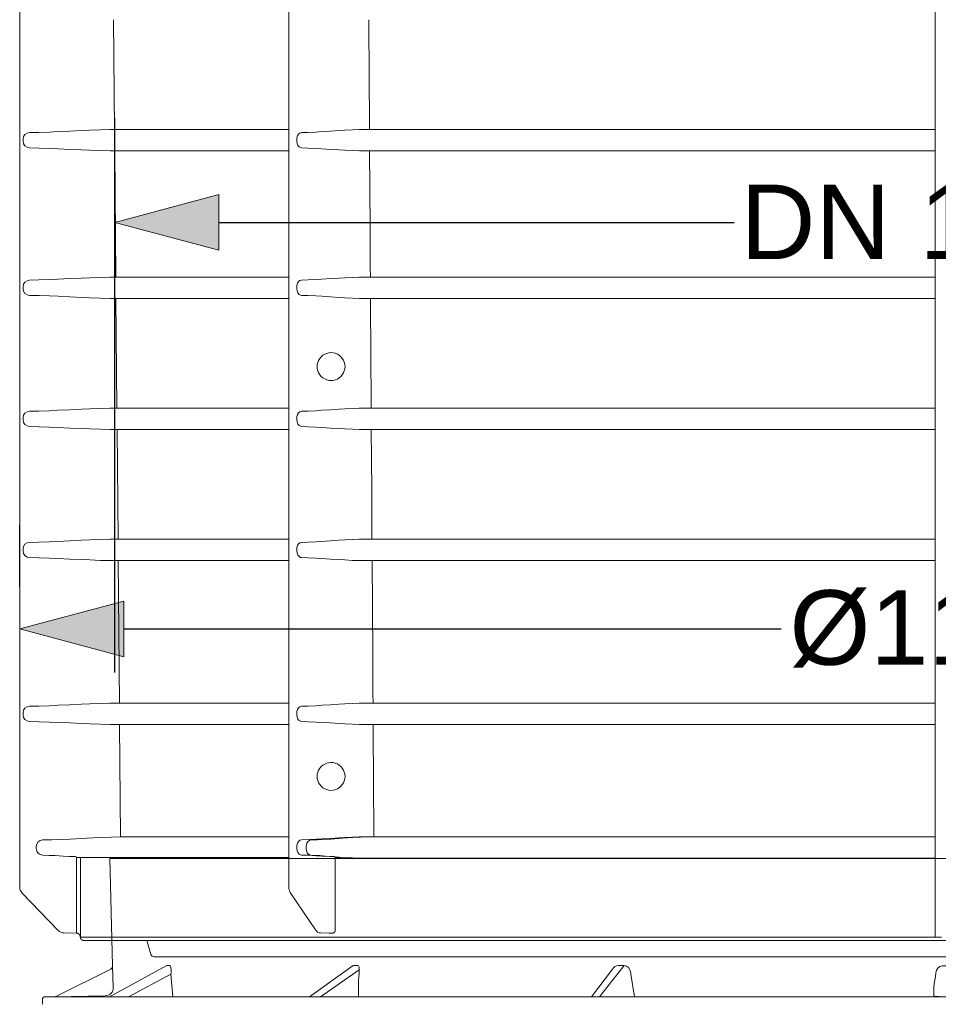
# Model space of a CAD drawing. Header units: millimetres. Extents: x 451 to 766, y 63 to 285.
# Tile 13 of 37: x 506 to 534, y 167 to 197. Entities that reach past the tile are written whole.
import ezdxf

# ---------------------------------------------------------------- set-up
doc = ezdxf.new("R2010")
doc.units = ezdxf.units.MM
doc.header["$LTSCALE"] = 5.08
doc.header["$PDMODE"] = 1
doc.header["$PDSIZE"] = -2
doc.linetypes.add('STYLE_10', pattern=[0.45139, 0.3125, -0.13889])
doc.layers.get('0').update_dxf_attribs({"lineweight": 18})
doc.layers.add('Keine', color=7, linetype='Continuous', lineweight=18)
doc.layers.add('None', color=7, linetype='Continuous', lineweight=18)
doc.styles.add('Arial', font='arial.ttf')
doc.dimstyles.new('ASME', dxfattribs={"dimtxt": 2.272868, "dimasz": 3.175, "dimexe": 3.175, "dimexo": 1.5875, "dimgap": 0, "dimtad": 0, "dimtih": 1, "dimtoh": 1, "dimdec": 0, "dimzin": 3, "dimtxsty": 'Arial', "dimblk": 'VW_FILLEDARROW', "dimcen": 0, "dimazin": 0, "dimtfac": 1, "dimtdec": 0, "dimtix": 1, "dimtofl": 0, "dimtmove": 0, "dimatfit": 0, "dimldrblk": 'VW_FILLEDARROW', "dimfxl": 1, "dimfrac": 2, "dimtolj": 1, "dimtzin": 3, "dimarcsym": 0})

# ---------------------------------------------------------------- blocks, each defined once
blk = doc.blocks.new('Gruppe-8')
at = {"color": 7, "linetype": 'Continuous', "lineweight": 15}
for p, q in [((-1100.06, 783.28), (-1103.01, 783.25)), ((-993.83, 783.28), (-1100.06, 783.28)), ((-599.45, 783.28), (-946.65, 783.28)), ((-1155.94, 777.4), (-1155.94, 776.13)), ((-988.92, 777.4), (-988.92, 776.13)), ((-1099.95, 770.3), (-1102.89, 770.27)), ((-1099.95, 770.3), (-993.83, 770.3)), ((-946.57, 770.3), (-599.45, 770.3))]:
    blk.add_line(p, q, dxfattribs=at)
for points in [[(-1103.01, 783.25), (-1108.79, 783.11), (-1115.26, 782.88), (-1120.36, 782.66), (-1127.51, 782.33), (-1134.66, 781.99), (-1139.76, 781.77), (-1146.23, 781.54), (-1152.01, 781.4)], [(-986.09, 781.4), (-987.04, 781.15), (-987.88, 780.48), (-988.51, 779.46), (-988.86, 778.21), (-988.92, 777.4)], [(-950.83, 783.25), (-954.99, 783.11), (-959.64, 782.88), (-963.32, 782.66), (-968.46, 782.33), (-973.6, 781.99), (-977.27, 781.77), (-981.92, 781.54), (-986.09, 781.4)], [(-988.92, 776.13), (-988.75, 774.81), (-988.29, 773.63), (-987.56, 772.74), (-986.67, 772.23), (-986.09, 772.13)], [(-1152.01, 772.13), (-1146.21, 771.99), (-1139.73, 771.76), (-1134.62, 771.54), (-1127.45, 771.2), (-1120.29, 770.87), (-1115.17, 770.65), (-1108.69, 770.41), (-1102.89, 770.27)], [(-986.09, 772.13), (-981.91, 771.99), (-977.25, 771.76), (-973.57, 771.54), (-968.42, 771.2), (-963.27, 770.87), (-959.58, 770.65), (-954.92, 770.41), (-950.75, 770.27)]]:
    blk.add_lwpolyline(points, dxfattribs=at)
for centre, radius, start, end in [((-1151.94, 777.4), 4, 90.992, 179.99649), ((-946.15, 366.35), 416.93, 90.06857, 90.64247), ((-1151.94, 776.13), 4, 180.00637, 269.00513), ((-946.07, 353.58), 416.72, 90.06863, 90.64283)]:
    blk.add_arc(centre, radius, start, end, dxfattribs=at)
blk = doc.blocks.new('Gruppe-9')
at = {"color": 7, "linetype": 'Continuous', "lineweight": 15}
for p, q in [((-1100.06, 693.28), (-1103.01, 693.25)), ((-993.83, 693.28), (-1100.06, 693.28)), ((-599.45, 693.28), (-946.65, 693.28)), ((-1155.94, 687.4), (-1155.94, 686.13)), ((-988.92, 687.4), (-988.92, 686.13)), ((-1099.95, 680.3), (-1102.89, 680.27)), ((-1099.95, 680.3), (-993.83, 680.3)), ((-946.57, 680.3), (-599.45, 680.3))]:
    blk.add_line(p, q, dxfattribs=at)
for points in [[(-1103.01, 693.25), (-1108.79, 693.11), (-1115.26, 692.88), (-1120.36, 692.66), (-1127.51, 692.33), (-1134.66, 691.99), (-1139.76, 691.77), (-1146.23, 691.54), (-1152.01, 691.4)], [(-986.09, 691.4), (-987.04, 691.15), (-987.88, 690.48), (-988.51, 689.46), (-988.86, 688.21), (-988.92, 687.4)], [(-950.83, 693.25), (-954.99, 693.11), (-959.64, 692.88), (-963.32, 692.66), (-968.46, 692.33), (-973.6, 691.99), (-977.27, 691.77), (-981.92, 691.54), (-986.09, 691.4)], [(-988.92, 686.13), (-988.75, 684.81), (-988.29, 683.63), (-987.56, 682.74), (-986.67, 682.23), (-986.09, 682.13)], [(-1152.01, 682.13), (-1146.21, 681.99), (-1139.73, 681.76), (-1134.62, 681.54), (-1127.45, 681.2), (-1120.29, 680.87), (-1115.17, 680.65), (-1108.69, 680.41), (-1102.89, 680.27)], [(-986.09, 682.13), (-981.91, 681.99), (-977.25, 681.76), (-973.57, 681.54), (-968.42, 681.2), (-963.27, 680.87), (-959.58, 680.65), (-954.92, 680.41), (-950.75, 680.27)]]:
    blk.add_lwpolyline(points, dxfattribs=at)
for centre, radius, start, end in [((-1151.94, 687.4), 4, 90.992, 179.99649), ((-946.15, 276.35), 416.93, 90.06857, 90.64247), ((-1151.94, 686.13), 4, 180.00637, 269.00513), ((-946.07, 263.58), 416.72, 90.06863, 90.64283)]:
    blk.add_arc(centre, radius, start, end, dxfattribs=at)
blk = doc.blocks.new('Gruppe-10')
at = {"color": 7, "linetype": 'Continuous', "lineweight": 15}
for p, q in [((-1100.06, 613.28), (-1103.01, 613.25)), ((-993.83, 613.28), (-1100.06, 613.28)), ((-599.45, 613.28), (-946.65, 613.28)), ((-1155.94, 607.4), (-1155.94, 606.13)), ((-988.92, 607.4), (-988.92, 606.13)), ((-1099.95, 600.3), (-1102.89, 600.27)), ((-1099.95, 600.3), (-993.83, 600.3)), ((-946.57, 600.3), (-599.45, 600.3))]:
    blk.add_line(p, q, dxfattribs=at)
for points in [[(-1103.01, 613.25), (-1108.79, 613.11), (-1115.26, 612.88), (-1120.36, 612.66), (-1127.51, 612.33), (-1134.66, 611.99), (-1139.76, 611.77), (-1146.23, 611.54), (-1152.01, 611.4)], [(-950.83, 613.25), (-954.99, 613.11), (-959.64, 612.88), (-963.32, 612.66), (-968.46, 612.33), (-973.6, 611.99), (-977.27, 611.77), (-981.92, 611.54), (-986.09, 611.4)], [(-986.09, 611.4), (-987.04, 611.15), (-987.88, 610.48), (-988.51, 609.46), (-988.86, 608.21), (-988.92, 607.4)], [(-1152.01, 602.13), (-1146.21, 601.99), (-1139.73, 601.76), (-1134.62, 601.54), (-1127.45, 601.2), (-1120.29, 600.87), (-1115.17, 600.65), (-1108.69, 600.41), (-1102.89, 600.27)], [(-988.92, 606.13), (-988.75, 604.81), (-988.29, 603.63), (-987.56, 602.74), (-986.67, 602.23), (-986.09, 602.13)], [(-986.09, 602.13), (-981.91, 601.99), (-977.25, 601.76), (-973.57, 601.54), (-968.42, 601.2), (-963.27, 600.87), (-959.58, 600.65), (-954.92, 600.41), (-950.75, 600.27)]]:
    blk.add_lwpolyline(points, dxfattribs=at)
for centre, radius, start, end in [((-946.15, 196.35), 416.93, 90.06857, 90.64247), ((-1151.94, 607.4), 4, 90.992, 179.99649), ((-1151.94, 606.13), 4, 180.00637, 269.00513), ((-946.07, 183.58), 416.72, 90.06863, 90.64283)]:
    blk.add_arc(centre, radius, start, end, dxfattribs=at)
blk = doc.blocks.new('Gruppe-11')
at = {"color": 7, "linetype": 'Continuous', "lineweight": 15}
for p, q in [((-1100.06, 533.33), (-1103.01, 533.31)), ((-993.83, 533.33), (-1100.06, 533.33)), ((-599.45, 533.33), (-946.65, 533.33)), ((-1155.94, 527.45), (-1155.94, 526.18)), ((-988.92, 527.45), (-988.92, 526.18)), ((-1099.95, 520.35), (-1102.89, 520.33)), ((-1099.95, 520.35), (-993.83, 520.35)), ((-946.57, 520.35), (-599.45, 520.35))]:
    blk.add_line(p, q, dxfattribs=at)
for points in [[(-1103.01, 533.31), (-1108.79, 533.17), (-1115.26, 532.94), (-1120.36, 532.71), (-1127.51, 532.38), (-1134.66, 532.04), (-1139.76, 531.82), (-1146.23, 531.59), (-1152.01, 531.45)], [(-986.09, 531.45), (-987.04, 531.2), (-987.88, 530.53), (-988.51, 529.51), (-988.86, 528.26), (-988.92, 527.45)], [(-950.83, 533.31), (-954.99, 533.17), (-959.64, 532.94), (-963.32, 532.71), (-968.46, 532.38), (-973.6, 532.04), (-977.27, 531.82), (-981.92, 531.59), (-986.09, 531.45)], [(-988.92, 526.18), (-988.75, 524.86), (-988.29, 523.68), (-987.56, 522.79), (-986.67, 522.28), (-986.09, 522.18)], [(-1152.01, 522.18), (-1146.21, 522.04), (-1139.73, 521.81), (-1134.62, 521.59), (-1127.45, 521.26), (-1120.29, 520.92), (-1115.17, 520.7), (-1108.69, 520.47), (-1102.89, 520.33)], [(-986.09, 522.18), (-981.91, 522.04), (-977.25, 521.81), (-973.57, 521.59), (-968.42, 521.26), (-963.27, 520.92), (-959.58, 520.7), (-954.92, 520.47), (-950.75, 520.33)]]:
    blk.add_lwpolyline(points, dxfattribs=at)
for centre, radius, start, end in [((-1151.94, 527.45), 4, 90.992, 179.99649), ((-946.15, 116.4), 416.93, 90.06857, 90.64247), ((-1151.94, 526.18), 4, 180.00637, 269.00513), ((-946.07, 103.64), 416.72, 90.06863, 90.64283)]:
    blk.add_arc(centre, radius, start, end, dxfattribs=at)
blk = doc.blocks.new('Gruppe-12')
at = {"color": 7, "linetype": 'Continuous', "lineweight": 15}
for p, q in [((-1100.06, 433.33), (-1103.01, 433.31)), ((-993.83, 433.33), (-1100.06, 433.33)), ((-599.45, 433.33), (-946.65, 433.33)), ((-1155.94, 427.45), (-1155.94, 426.18)), ((-988.92, 427.45), (-988.92, 426.18)), ((-1099.95, 420.35), (-1102.89, 420.33)), ((-1099.95, 420.35), (-993.83, 420.35)), ((-946.57, 420.35), (-599.45, 420.35))]:
    blk.add_line(p, q, dxfattribs=at)
for points in [[(-1103.01, 433.31), (-1108.79, 433.17), (-1115.26, 432.94), (-1120.36, 432.71), (-1127.51, 432.38), (-1134.66, 432.04), (-1139.76, 431.82), (-1146.23, 431.59), (-1152.01, 431.45)], [(-950.83, 433.31), (-954.99, 433.17), (-959.64, 432.94), (-963.32, 432.71), (-968.46, 432.38), (-973.6, 432.04), (-977.27, 431.82), (-981.92, 431.59), (-986.09, 431.45)], [(-986.09, 431.45), (-987.04, 431.2), (-987.88, 430.53), (-988.51, 429.51), (-988.86, 428.26), (-988.92, 427.45)], [(-1152.01, 422.18), (-1146.21, 422.04), (-1139.73, 421.81), (-1134.62, 421.59), (-1127.45, 421.26), (-1120.29, 420.92), (-1115.17, 420.7), (-1108.69, 420.47), (-1102.89, 420.33)], [(-988.92, 426.18), (-988.75, 424.86), (-988.29, 423.68), (-987.56, 422.79), (-986.67, 422.28), (-986.09, 422.18)], [(-986.09, 422.18), (-981.91, 422.04), (-977.25, 421.81), (-973.57, 421.59), (-968.42, 421.26), (-963.27, 420.92), (-959.58, 420.7), (-954.92, 420.47), (-950.75, 420.33)]]:
    blk.add_lwpolyline(points, dxfattribs=at)
for centre, radius, start, end in [((-946.15, 16.4), 416.93, 90.06857, 90.64247), ((-1151.94, 427.45), 4, 90.992, 179.99649), ((-1151.94, 426.18), 4, 180.00637, 269.00513), ((-946.07, 3.64), 416.72, 90.06863, 90.64283)]:
    blk.add_arc(centre, radius, start, end, dxfattribs=at)
blk = doc.blocks.new('Gruppe-13')
at = {"color": 7, "linetype": 'Continuous', "lineweight": 15}
for p, q in [((-599.45, 351.83), (-946.65, 351.83)), ((-239.35, 351.83), (-586.55, 351.83)), ((-988.92, 345.95), (-988.92, 344.68)), ((-197.09, 344.68), (-197.09, 345.95)), ((-946.57, 338.85), (-599.45, 338.85)), ((-586.55, 338.85), (-239.43, 338.85))]:
    blk.add_line(p, q, dxfattribs=at)
for points in [[(-986.09, 349.95), (-987.04, 349.7), (-987.88, 349.03), (-988.51, 348.01), (-988.86, 346.76), (-988.92, 345.95)], [(-950.83, 351.81), (-954.99, 351.67), (-959.64, 351.44), (-963.32, 351.21), (-968.46, 350.88), (-973.6, 350.54), (-977.27, 350.32), (-981.92, 350.09), (-986.09, 349.95)], [(-946.65, 351.83), (-946.72, 351.83), (-946.78, 351.83), (-946.85, 351.83), (-946.91, 351.83), (-946.98, 351.83), (-947.04, 351.83), (-947.11, 351.83), (-947.17, 351.83), (-947.24, 351.83), (-947.31, 351.83), (-947.37, 351.83), (-947.44, 351.83), (-947.5, 351.83), (-947.57, 351.83), (-947.63, 351.83), (-947.7, 351.83), (-947.76, 351.83), (-947.83, 351.83), (-947.89, 351.83), (-947.96, 351.83), (-948.02, 351.83), (-948.09, 351.83), (-948.15, 351.83), (-948.22, 351.83), (-948.28, 351.83), (-948.35, 351.83), (-948.41, 351.83), (-948.48, 351.83), (-948.54, 351.83), (-948.61, 351.83), (-948.68, 351.83), (-948.74, 351.82), (-948.81, 351.82), (-948.87, 351.82), (-948.94, 351.82), (-949, 351.82), (-949.07, 351.82), (-949.13, 351.82), (-949.2, 351.82), (-949.26, 351.82), (-949.33, 351.82), (-949.39, 351.82), (-949.46, 351.82), (-949.52, 351.82), (-949.59, 351.82), (-949.65, 351.82), (-949.72, 351.82), (-949.78, 351.82), (-949.85, 351.82), (-949.92, 351.82), (-949.98, 351.82), (-950.05, 351.81), (-950.11, 351.81), (-950.18, 351.81), (-950.24, 351.81), (-950.31, 351.81), (-950.37, 351.81), (-950.44, 351.81), (-950.5, 351.81), (-950.57, 351.81), (-950.63, 351.81), (-950.7, 351.81), (-950.76, 351.81), (-950.83, 351.81)], [(-235.18, 351.81), (-235.24, 351.81), (-235.31, 351.81), (-235.37, 351.81), (-235.44, 351.81), (-235.5, 351.81), (-235.57, 351.81), (-235.63, 351.81), (-235.7, 351.81), (-235.76, 351.81), (-235.83, 351.81), (-235.89, 351.81), (-235.96, 351.81), (-236.02, 351.82), (-236.09, 351.82), (-236.15, 351.82), (-236.22, 351.82), (-236.28, 351.82), (-236.35, 351.82), (-236.42, 351.82), (-236.48, 351.82), (-236.55, 351.82), (-236.61, 351.82), (-236.68, 351.82), (-236.74, 351.82), (-236.81, 351.82), (-236.87, 351.82), (-236.94, 351.82), (-237, 351.82), (-237.07, 351.82), (-237.13, 351.82), (-237.2, 351.82), (-237.26, 351.82), (-237.33, 351.83), (-237.39, 351.83), (-237.46, 351.83), (-237.52, 351.83), (-237.59, 351.83), (-237.66, 351.83), (-237.72, 351.83), (-237.79, 351.83), (-237.85, 351.83), (-237.92, 351.83), (-237.98, 351.83), (-238.05, 351.83), (-238.11, 351.83), (-238.18, 351.83), (-238.24, 351.83), (-238.31, 351.83), (-238.37, 351.83), (-238.44, 351.83), (-238.5, 351.83), (-238.57, 351.83), (-238.63, 351.83), (-238.7, 351.83), (-238.76, 351.83), (-238.83, 351.83), (-238.89, 351.83), (-238.96, 351.83), (-239.03, 351.83), (-239.09, 351.83), (-239.16, 351.83), (-239.22, 351.83), (-239.29, 351.83), (-239.35, 351.83)], [(-199.92, 349.95), (-204.08, 350.09), (-208.73, 350.32), (-212.4, 350.54), (-217.55, 350.88), (-222.69, 351.21), (-226.36, 351.44), (-231.01, 351.67), (-235.18, 351.81)], [(-197.09, 345.95), (-197.25, 347.28), (-197.72, 348.45), (-198.44, 349.34), (-199.33, 349.85), (-199.92, 349.95)], [(-988.92, 344.68), (-988.75, 343.36), (-988.29, 342.18), (-987.56, 341.29), (-986.67, 340.78), (-986.09, 340.68)], [(-199.92, 340.68), (-198.97, 340.93), (-198.13, 341.6), (-197.5, 342.62), (-197.15, 343.87), (-197.09, 344.68)], [(-986.09, 340.68), (-981.91, 340.54), (-977.25, 340.31), (-973.57, 340.09), (-968.42, 339.76), (-963.27, 339.42), (-959.58, 339.2), (-954.92, 338.97), (-950.75, 338.83)], [(-946.57, 338.85), (-946.64, 338.85), (-946.7, 338.85), (-946.77, 338.85), (-946.83, 338.85), (-946.9, 338.85), (-946.96, 338.85), (-947.03, 338.85), (-947.09, 338.85), (-947.16, 338.85), (-947.22, 338.85), (-947.29, 338.85), (-947.35, 338.85), (-947.42, 338.85), (-947.49, 338.85), (-947.55, 338.85), (-947.62, 338.85), (-947.68, 338.85), (-947.75, 338.85), (-947.81, 338.85), (-947.88, 338.85), (-947.94, 338.85), (-948.01, 338.85), (-948.07, 338.85), (-948.14, 338.85), (-948.2, 338.85), (-948.27, 338.85), (-948.33, 338.85), (-948.4, 338.85), (-948.46, 338.85), (-948.53, 338.85), (-948.59, 338.85), (-948.66, 338.85), (-948.73, 338.84), (-948.79, 338.84), (-948.86, 338.84), (-948.92, 338.84), (-948.99, 338.84), (-949.05, 338.84), (-949.12, 338.84), (-949.18, 338.84), (-949.25, 338.84), (-949.31, 338.84), (-949.38, 338.84), (-949.44, 338.84), (-949.51, 338.84), (-949.57, 338.84), (-949.64, 338.84), (-949.7, 338.84), (-949.77, 338.84), (-949.83, 338.84), (-949.9, 338.84), (-949.96, 338.83), (-950.03, 338.83), (-950.1, 338.83), (-950.16, 338.83), (-950.23, 338.83), (-950.29, 338.83), (-950.36, 338.83), (-950.42, 338.83), (-950.49, 338.83), (-950.55, 338.83), (-950.62, 338.83), (-950.68, 338.83), (-950.75, 338.83)], [(-235.26, 338.83), (-235.32, 338.83), (-235.39, 338.83), (-235.45, 338.83), (-235.52, 338.83), (-235.58, 338.83), (-235.65, 338.83), (-235.71, 338.83), (-235.78, 338.83), (-235.84, 338.83), (-235.91, 338.83), (-235.97, 338.83), (-236.04, 338.83), (-236.1, 338.84), (-236.17, 338.84), (-236.24, 338.84), (-236.3, 338.84), (-236.37, 338.84), (-236.43, 338.84), (-236.5, 338.84), (-236.56, 338.84), (-236.63, 338.84), (-236.69, 338.84), (-236.76, 338.84), (-236.82, 338.84), (-236.89, 338.84), (-236.95, 338.84), (-237.02, 338.84), (-237.08, 338.84), (-237.15, 338.84), (-237.21, 338.84), (-237.28, 338.84), (-237.34, 338.85), (-237.41, 338.85), (-237.47, 338.85), (-237.54, 338.85), (-237.61, 338.85), (-237.67, 338.85), (-237.74, 338.85), (-237.8, 338.85), (-237.87, 338.85), (-237.93, 338.85), (-238, 338.85), (-238.06, 338.85), (-238.13, 338.85), (-238.19, 338.85), (-238.26, 338.85), (-238.32, 338.85), (-238.39, 338.85), (-238.45, 338.85), (-238.52, 338.85), (-238.58, 338.85), (-238.65, 338.85), (-238.71, 338.85), (-238.78, 338.85), (-238.85, 338.85), (-238.91, 338.85), (-238.98, 338.85), (-239.04, 338.85), (-239.11, 338.85), (-239.17, 338.85), (-239.24, 338.85), (-239.3, 338.85), (-239.37, 338.85), (-239.43, 338.85)], [(-235.26, 338.83), (-231.08, 338.97), (-226.42, 339.2), (-222.74, 339.42), (-217.59, 339.76), (-212.43, 340.09), (-208.75, 340.31), (-204.09, 340.54), (-199.92, 340.68)]]:
    blk.add_lwpolyline(points, dxfattribs=at)
blk = doc.blocks.new('Gruppe-14')
at = {"color": 7, "linetype": 'Continuous', "lineweight": 18}
blk.add_line((-599.45, 1286.15), (-599.45, 290.67), dxfattribs=at)
at = {"color": 7, "linetype": 'Continuous', "lineweight": 15}
for p, q in [((-1158, 1276.84), (-1158, 321.13)), ((-993.83, 321.13), (-993.83, 1276.84)), ((-1100.73, 850.27), (-1100.15, 783.23)), ((-1100.04, 770.29), (-1099.38, 693.25)), ((-1099.26, 680.28), (-1098.68, 613.26)), ((-1098.57, 600.27), (-1097.99, 533.2)), ((-1097.88, 520.33), (-1097.13, 433.22)), ((-1097.02, 420.31), (-1096.42, 351.73)), ((-1093.48, 351.76), (-1096.42, 351.73)), ((-993.83, 351.76), (-1093.48, 351.76)), ((-1147.94, 345.9), (-1147.94, 344.63)), ((-983.16, 345.9), (-983.16, 344.63)), ((-1123.42, 339.28), (-1123.42, 295.06)), ((-1120.97, 339.28), (-1123.42, 339.28)), ((-1120.97, 295.06), (-1120.97, 339.28)), ((-1120.97, 339.28), (-993.83, 339.28)), ((-965.52, 339.28), (-965.52, 295.06)), ((-962.03, 339.28), (-965.52, 339.28)), ((-1156.6, 317.66), (-1134.44, 294.72)), ((-977.52, 294.99), (-992.91, 317.94)), ((-1130.94, 293.19), (-1123.45, 293.06)), ((-1123.45, 293.06), (-1123.46, 293.06)), ((-1123.44, 293.11), (-1123.45, 293.06)), ((-968.15, 290.67), (-1121, 290.67)), ((-1121, 290.62), (-1121, 290.67)), ((-1121, 290.62), (-1121, 290.62)), ((-1119, 288.67), (-67, 288.67)), ((-969.22, 293.06), (-974.45, 293.19)), ((-969.22, 293.06), (-974.42, 293.19)), ((-969.22, 293.05), (-969.28, 293.06)), ((-966.96, 293.06), (-969.22, 293.06)), ((-968.15, 290.67), (-967.48, 290.62)), ((-967.48, 290.62), (-965.22, 290.62)), ((-966.65, 293.11), (-966.96, 293.06)), ((-965.22, 290.62), (-964.55, 290.67)), ((-595.55, 290.67), (-964.55, 290.67)), ((-1077.93, 280.09), (-1080.3, 287.98)), ((-1076.01, 278.67), (-593, 278.67))]:
    blk.add_line(p, q, dxfattribs=at)
for points in [[(-944.6, 783.26), (-944.64, 789.26), (-944.79, 813.26), (-945.02, 850.3)], [(-944.04, 693.27), (-944.08, 699.27), (-944.23, 723.27), (-944.52, 770.32)], [(-943.54, 613.29), (-943.58, 619.29), (-943.73, 643.28), (-943.96, 680.31)], [(-943.05, 533.23), (-943.08, 539.23), (-943.23, 563.23), (-943.46, 600.3)], [(-942.43, 433.24), (-942.46, 439.24), (-942.61, 463.24), (-942.97, 520.35)], [(-941.92, 351.76), (-941.96, 357.76), (-942.1, 381.75), (-942.34, 420.34)], [(-1096.42, 351.73), (-1102.04, 351.59), (-1108.32, 351.37), (-1113.28, 351.15), (-1120.22, 350.81), (-1127.16, 350.48), (-1132.11, 350.26), (-1138.39, 350.04), (-1144.01, 349.9)], [(-980.33, 349.9), (-981.28, 349.65), (-982.12, 348.98), (-982.75, 347.96), (-983.1, 346.71), (-983.16, 345.9)], [(-946.09, 351.73), (-950.14, 351.59), (-954.65, 351.37), (-958.22, 351.15), (-963.21, 350.81), (-968.2, 350.48), (-971.77, 350.26), (-976.29, 350.04), (-980.33, 349.9)], [(-941.92, 351.76), (-941.98, 351.76), (-942.05, 351.76), (-942.11, 351.76), (-942.18, 351.76), (-942.24, 351.75), (-942.31, 351.75), (-942.38, 351.75), (-942.44, 351.75), (-942.51, 351.75), (-942.57, 351.75), (-942.64, 351.75), (-942.7, 351.75), (-942.77, 351.75), (-942.83, 351.75), (-942.9, 351.75), (-942.96, 351.75), (-943.03, 351.75), (-943.09, 351.75), (-943.16, 351.75), (-943.22, 351.75), (-943.29, 351.75), (-943.35, 351.75), (-943.42, 351.75), (-943.48, 351.75), (-943.55, 351.75), (-943.61, 351.75), (-943.68, 351.75), (-943.75, 351.75), (-943.81, 351.75), (-943.88, 351.75), (-943.94, 351.75), (-944.01, 351.75), (-944.07, 351.75), (-944.14, 351.75), (-944.2, 351.75), (-944.27, 351.75), (-944.33, 351.75), (-944.4, 351.75), (-944.46, 351.74), (-944.53, 351.74), (-944.59, 351.74), (-944.66, 351.74), (-944.72, 351.74), (-944.79, 351.74), (-944.85, 351.74), (-944.92, 351.74), (-944.98, 351.74), (-945.05, 351.74), (-945.12, 351.74), (-945.18, 351.74), (-945.25, 351.74), (-945.31, 351.74), (-945.38, 351.74), (-945.44, 351.74), (-945.51, 351.74), (-945.57, 351.74), (-945.64, 351.73), (-945.7, 351.73), (-945.77, 351.73), (-945.83, 351.73), (-945.9, 351.73), (-945.96, 351.73), (-946.03, 351.73), (-946.09, 351.73)], [(-983.16, 344.63), (-983, 343.31), (-982.53, 342.13), (-981.81, 341.24), (-980.91, 340.73), (-980.33, 340.63)], [(-1144.01, 340.63), (-1140.08, 340.51), (-1136.37, 340.34), (-1131.55, 340.08), (-1127.85, 339.9), (-1123.91, 339.78)], [(-980.33, 340.63), (-977.5, 340.51), (-974.84, 340.34), (-971.37, 340.08), (-968.7, 339.9), (-965.87, 339.78)], [(-1123.44, 293.11), (-1123.44, 293.14), (-1123.44, 293.17), (-1123.44, 293.2), (-1123.44, 293.23), (-1123.44, 293.26), (-1123.43, 293.29), (-1123.43, 293.32), (-1123.43, 293.35), (-1123.43, 293.38), (-1123.43, 293.41), (-1123.43, 293.44), (-1123.42, 293.47), (-1123.42, 293.5), (-1123.42, 293.53), (-1123.42, 293.57), (-1123.42, 293.6), (-1123.42, 293.63), (-1123.42, 293.66), (-1123.42, 293.69), (-1123.42, 293.72), (-1123.41, 293.75), (-1123.41, 293.78), (-1123.41, 293.81), (-1123.41, 293.84), (-1123.41, 293.87), (-1123.41, 293.9), (-1123.41, 293.93), (-1123.41, 293.96), (-1123.41, 293.99), (-1123.41, 294.02), (-1123.41, 294.05), (-1123.41, 294.08), (-1123.41, 294.12), (-1123.41, 294.15), (-1123.41, 294.18), (-1123.41, 294.21), (-1123.41, 294.24), (-1123.41, 294.27), (-1123.41, 294.3), (-1123.41, 294.33), (-1123.41, 294.36), (-1123.41, 294.39), (-1123.41, 294.42), (-1123.41, 294.45), (-1123.41, 294.48), (-1123.41, 294.51), (-1123.41, 294.54), (-1123.41, 294.57), (-1123.41, 294.6), (-1123.41, 294.63), (-1123.41, 294.66), (-1123.41, 294.7), (-1123.41, 294.73), (-1123.41, 294.76), (-1123.41, 294.79), (-1123.41, 294.82), (-1123.42, 294.85), (-1123.42, 294.88), (-1123.42, 294.91), (-1123.42, 294.94), (-1123.42, 294.97), (-1123.42, 295), (-1123.42, 295.03), (-1123.42, 295.06)], [(-1121, 290.67), (-1120.99, 290.73), (-1120.99, 290.8), (-1120.99, 290.87), (-1120.99, 290.94), (-1120.99, 291.01), (-1120.99, 291.08), (-1120.99, 291.15), (-1120.99, 291.22), (-1120.99, 291.28), (-1120.99, 291.35), (-1120.99, 291.42), (-1120.98, 291.49), (-1120.98, 291.56), (-1120.98, 291.63), (-1120.98, 291.7), (-1120.98, 291.76), (-1120.98, 291.83), (-1120.98, 291.9), (-1120.98, 291.97), (-1120.98, 292.04), (-1120.98, 292.11), (-1120.98, 292.18), (-1120.98, 292.25), (-1120.98, 292.31), (-1120.98, 292.38), (-1120.98, 292.45), (-1120.97, 292.52), (-1120.97, 292.59), (-1120.97, 292.66), (-1120.97, 292.73), (-1120.97, 292.79), (-1120.97, 292.86), (-1120.97, 292.93), (-1120.97, 293), (-1120.97, 293.07), (-1120.97, 293.14), (-1120.97, 293.21), (-1120.97, 293.28), (-1120.97, 293.34), (-1120.97, 293.41), (-1120.97, 293.48), (-1120.97, 293.55), (-1120.97, 293.62), (-1120.97, 293.69), (-1120.97, 293.76), (-1120.97, 293.83), (-1120.97, 293.89), (-1120.97, 293.96), (-1120.97, 294.03), (-1120.97, 294.1), (-1120.97, 294.17), (-1120.97, 294.24), (-1120.97, 294.31), (-1120.97, 294.37), (-1120.97, 294.44), (-1120.97, 294.51), (-1120.97, 294.58), (-1120.97, 294.65), (-1120.97, 294.72), (-1120.97, 294.79), (-1120.97, 294.86), (-1120.97, 294.92), (-1120.97, 294.99), (-1120.97, 295.06)], [(-1121, 290.62), (-1121, 290.68), (-1121.01, 290.74), (-1121.01, 290.8), (-1121.02, 290.86), (-1121.03, 290.92), (-1121.04, 290.98), (-1121.05, 291.03), (-1121.06, 291.09), (-1121.07, 291.15), (-1121.09, 291.21), (-1121.1, 291.27), (-1121.12, 291.32), (-1121.14, 291.38), (-1121.16, 291.44), (-1121.18, 291.49), (-1121.2, 291.55), (-1121.23, 291.6), (-1121.25, 291.66), (-1121.28, 291.71), (-1121.31, 291.76), (-1121.34, 291.82), (-1121.37, 291.87), (-1121.4, 291.92), (-1121.43, 291.97), (-1121.47, 292.02), (-1121.5, 292.06), (-1121.54, 292.11), (-1121.58, 292.16), (-1121.62, 292.2), (-1121.65, 292.25), (-1121.7, 292.29), (-1121.74, 292.34), (-1121.78, 292.38), (-1121.82, 292.42), (-1121.87, 292.46), (-1121.91, 292.5), (-1121.96, 292.53), (-1122.01, 292.57), (-1122.06, 292.6), (-1122.11, 292.64), (-1122.16, 292.67), (-1122.21, 292.7), (-1122.26, 292.73), (-1122.31, 292.76), (-1122.36, 292.79), (-1122.42, 292.82), (-1122.47, 292.84), (-1122.53, 292.87), (-1122.58, 292.89), (-1122.64, 292.91), (-1122.69, 292.93), (-1122.75, 292.95), (-1122.81, 292.97), (-1122.87, 292.98), (-1122.92, 293), (-1122.98, 293.01), (-1123.04, 293.02), (-1123.1, 293.03), (-1123.16, 293.04), (-1123.22, 293.05), (-1123.28, 293.05), (-1123.34, 293.06), (-1123.4, 293.06), (-1123.46, 293.06)], [(-1121.25, 291.65), (-1121.27, 291.69), (-1121.28, 291.72), (-1121.31, 291.76), (-1121.33, 291.8), (-1121.35, 291.84), (-1121.37, 291.87), (-1121.39, 291.91), (-1121.42, 291.95), (-1121.44, 291.98), (-1121.47, 292.02), (-1121.49, 292.05), (-1121.52, 292.09), (-1121.54, 292.12), (-1121.57, 292.16), (-1121.6, 292.19), (-1121.63, 292.22), (-1121.66, 292.25), (-1121.69, 292.28), (-1121.72, 292.32), (-1121.75, 292.35), (-1121.78, 292.38), (-1121.81, 292.41), (-1121.84, 292.43), (-1121.87, 292.46), (-1121.91, 292.49), (-1121.94, 292.52), (-1121.97, 292.54), (-1122.01, 292.57), (-1122.04, 292.6), (-1122.08, 292.62), (-1122.11, 292.64), (-1122.15, 292.67), (-1122.19, 292.69), (-1122.22, 292.71), (-1122.26, 292.73), (-1122.3, 292.76), (-1122.34, 292.78), (-1122.37, 292.8), (-1122.41, 292.82), (-1122.45, 292.83), (-1122.49, 292.85), (-1122.53, 292.87), (-1122.57, 292.88), (-1122.61, 292.9), (-1122.65, 292.92), (-1122.69, 292.93), (-1122.73, 292.94), (-1122.78, 292.96), (-1122.82, 292.97), (-1122.86, 292.98), (-1122.9, 292.99), (-1122.94, 293), (-1122.98, 293.01), (-1123.03, 293.02), (-1123.07, 293.03), (-1123.11, 293.03), (-1123.15, 293.04), (-1123.2, 293.04), (-1123.24, 293.05), (-1123.28, 293.05), (-1123.33, 293.06), (-1123.37, 293.06), (-1123.41, 293.06), (-1123.45, 293.06)], [(-1121, 290.67), (-1121, 290.73), (-1121, 290.79), (-1121, 290.84), (-1121.01, 290.9), (-1121.02, 290.96), (-1121.03, 291.02), (-1121.04, 291.08), (-1121.05, 291.14), (-1121.06, 291.2), (-1121.08, 291.26), (-1121.09, 291.31), (-1121.11, 291.37), (-1121.13, 291.43), (-1121.15, 291.49), (-1121.17, 291.54), (-1121.19, 291.6), (-1121.21, 291.65), (-1121.24, 291.71), (-1121.27, 291.76), (-1121.29, 291.81), (-1121.32, 291.86), (-1121.35, 291.92), (-1121.39, 291.97), (-1121.42, 292.02), (-1121.45, 292.07), (-1121.49, 292.11), (-1121.52, 292.16), (-1121.56, 292.21), (-1121.6, 292.25), (-1121.64, 292.3), (-1121.68, 292.34), (-1121.72, 292.39), (-1121.77, 292.43), (-1121.81, 292.47), (-1121.85, 292.51), (-1121.9, 292.55), (-1121.95, 292.58), (-1121.99, 292.62), (-1122.04, 292.65), (-1122.09, 292.69), (-1122.14, 292.72), (-1122.19, 292.75), (-1122.24, 292.78), (-1122.3, 292.81), (-1122.35, 292.84), (-1122.4, 292.87), (-1122.46, 292.89), (-1122.51, 292.92), (-1122.57, 292.94), (-1122.62, 292.96), (-1122.68, 292.98), (-1122.74, 293), (-1122.79, 293.01), (-1122.85, 293.03), (-1122.91, 293.04), (-1122.97, 293.06), (-1123.03, 293.07), (-1123.09, 293.08), (-1123.15, 293.09), (-1123.21, 293.09), (-1123.26, 293.1), (-1123.32, 293.1), (-1123.38, 293.11), (-1123.44, 293.11)], [(-1121, 290.62), (-1121, 290.64), (-1121, 290.65), (-1121, 290.67), (-1121, 290.69), (-1121, 290.7), (-1121, 290.72), (-1121, 290.74), (-1121.01, 290.75), (-1121.01, 290.77), (-1121.01, 290.79), (-1121.01, 290.8), (-1121.01, 290.82), (-1121.01, 290.84), (-1121.02, 290.85), (-1121.02, 290.87), (-1121.02, 290.89), (-1121.02, 290.9), (-1121.02, 290.92), (-1121.03, 290.93), (-1121.03, 290.95), (-1121.03, 290.97), (-1121.03, 290.98), (-1121.04, 291), (-1121.04, 291.02), (-1121.04, 291.03), (-1121.05, 291.05), (-1121.05, 291.07), (-1121.05, 291.08), (-1121.06, 291.1), (-1121.06, 291.11), (-1121.06, 291.13), (-1121.07, 291.15), (-1121.07, 291.16), (-1121.08, 291.18), (-1121.08, 291.2), (-1121.08, 291.21), (-1121.09, 291.23), (-1121.09, 291.24), (-1121.1, 291.26), (-1121.1, 291.28), (-1121.11, 291.29), (-1121.11, 291.31), (-1121.12, 291.32), (-1121.12, 291.34), (-1121.13, 291.35), (-1121.13, 291.37), (-1121.14, 291.39), (-1121.14, 291.4), (-1121.15, 291.42), (-1121.15, 291.43), (-1121.16, 291.45), (-1121.17, 291.46), (-1121.17, 291.48), (-1121.18, 291.5), (-1121.19, 291.51), (-1121.19, 291.53), (-1121.2, 291.54), (-1121.2, 291.56), (-1121.21, 291.57), (-1121.22, 291.59), (-1121.22, 291.6), (-1121.23, 291.62), (-1121.24, 291.63), (-1121.25, 291.65)], [(-1121, 290.62), (-1121, 290.57), (-1121, 290.52), (-1120.99, 290.48), (-1120.99, 290.43), (-1120.98, 290.38), (-1120.97, 290.33), (-1120.97, 290.28), (-1120.96, 290.24), (-1120.94, 290.19), (-1120.93, 290.14), (-1120.92, 290.1), (-1120.91, 290.05), (-1120.89, 290), (-1120.87, 289.96), (-1120.86, 289.91), (-1120.84, 289.87), (-1120.82, 289.83), (-1120.8, 289.78), (-1120.77, 289.74), (-1120.75, 289.7), (-1120.73, 289.65), (-1120.7, 289.61), (-1120.68, 289.57), (-1120.65, 289.53), (-1120.62, 289.49), (-1120.59, 289.45), (-1120.56, 289.41), (-1120.53, 289.38), (-1120.5, 289.34), (-1120.47, 289.3), (-1120.43, 289.27), (-1120.4, 289.24), (-1120.37, 289.2), (-1120.33, 289.17), (-1120.29, 289.14), (-1120.26, 289.11), (-1120.22, 289.08), (-1120.18, 289.05), (-1120.14, 289.02), (-1120.1, 288.99), (-1120.06, 288.97), (-1120.02, 288.94), (-1119.98, 288.92), (-1119.93, 288.9), (-1119.89, 288.87), (-1119.85, 288.85), (-1119.8, 288.83), (-1119.76, 288.81), (-1119.71, 288.8), (-1119.67, 288.78), (-1119.62, 288.76), (-1119.57, 288.75), (-1119.53, 288.74), (-1119.48, 288.72), (-1119.43, 288.71), (-1119.39, 288.7), (-1119.34, 288.69), (-1119.29, 288.69), (-1119.24, 288.68), (-1119.2, 288.67), (-1119.15, 288.67), (-1119.1, 288.67), (-1119.05, 288.67), (-1119, 288.67)]]:
    blk.add_lwpolyline(points, dxfattribs=at)
for centre, radius, start, end in [((-968, 638.67), 8.5, 72.54779, 287.45221), ((-968, 638.67), 8.5, 287.45221, 72.54779), ((-968, 388.67), 8.5, 72.54779, 287.45221), ((-968, 388.67), 8.5, 287.45221, 72.54779), ((-1143.94, 345.9), 4, 90.99116, 179.9967), ((-1143.94, 344.63), 4, 180.00572, 269.00557), ((-1123.92, 339.28), 0.5, 0.00375, 89.01097), ((-965.98, 339.33), 0.463, 353.92061, 76.61724), ((-1153, 321.13), 5, 180, 224), ((-988.03, 321.08), 5.8, 179.45292, 212.78043), ((-1130.85, 298.19), 5, 224, 269), ((-974.25, 297.04), 3.86, 212.11849, 267.15312), ((-967.38, 294.83), 1.88, 293.01114, 6.96759), ((-1075.51, 289.42), 5, 188.68694, 196.69924), ((-1076.01, 280.67), 2, 196.69924, 270)]:
    blk.add_arc(centre, radius, start, end, dxfattribs=at)
at = {"layer": 'None', "color": 7}
for name in ['Gruppe-8', 'Gruppe-9', 'Gruppe-10', 'Gruppe-11', 'Gruppe-12', 'Gruppe-13']:
    blk.add_blockref(name, (0, 0), dxfattribs=at)
blk = doc.blocks.new('Gruppe-20')
at = {"layer": 'None', "color": 7, "linetype": 'STYLE_10', "lineweight": 13}
blk.add_line((-100.11, 338.67), (-1085.9, 338.67), dxfattribs=at)
at = {"layer": 'None', "color": 7}
blk.add_blockref('Gruppe-14', (0, 0), dxfattribs=at)
blk = doc.blocks.new('VW_FILLEDARROW')
at = {"linetype": 'ByBlock', "lineweight": 0}
blk.add_hatch(color=0, dxfattribs=at).paths.add_polyline_path([(-0.9999, 0.2679), (0, 0), (-0.9999, -0.2679)])
at = {"layer": 'None', "color": 0, "lineweight": 5}
blk.add_lwpolyline([(-0.9999, 0.2679), (0, 0), (-0.9999, -0.2679)], close=True, dxfattribs=at)
blk = doc.blocks.new('*D33')
at = {"color": 0, "lineweight": -2}
for p, q in [((508.76, 176.792), (508.76, 193.694)), ((559.308, 176.789), (559.308, 193.694)), ((511.935, 190.519), (527.65, 190.519)), ((556.133, 190.519), (540.565, 190.519))]:
    blk.add_line(p, q, dxfattribs=at)
at = {"layer": 'Defpoints', "color": 0}
for p in [(508.76, 190.519), (508.76, 175.204), (559.308, 175.202)]:
    blk.add_point(p, dxfattribs=at)
at = {"color": 0, "lineweight": -2, "xscale": 3.175, "yscale": 3.175, "zscale": 3.175, "rotation": 180}
blk.add_blockref('VW_FILLEDARROW', (508.76, 190.519), dxfattribs=at)
at = {"color": 0, "lineweight": -2, "xscale": 3.175, "yscale": 3.175, "zscale": 3.175}
blk.add_blockref('VW_FILLEDARROW', (559.308, 190.519), dxfattribs=at)
at = {"color": 0, "linetype": 'Continuous', "insert": (534.108, 190.519), "char_height": 2.27287, "attachment_point": 5, "style": 'Arial'}
blk.add_mtext('\\A1;DN 1000', dxfattribs=at)
blk = doc.blocks.new('*D34')
at = {"color": 0, "lineweight": -2}
for p, q in [((505.858, 179.407), (505.858, 181.294)), ((562.358, 179.407), (562.358, 181.294)), ((509.033, 178.119), (529.089, 178.119)), ((559.183, 178.119), (539.126, 178.119))]:
    blk.add_line(p, q, dxfattribs=at)
at = {"layer": 'Defpoints', "color": 0}
for p in [(505.858, 178.119), (505.858, 177.819), (562.358, 177.819)]:
    blk.add_point(p, dxfattribs=at)
at = {"color": 0, "lineweight": -2, "xscale": 3.175, "yscale": 3.175, "zscale": 3.175, "rotation": 180}
blk.add_blockref('VW_FILLEDARROW', (505.858, 178.119), dxfattribs=at)
at = {"color": 0, "lineweight": -2, "xscale": 3.175, "yscale": 3.175, "zscale": 3.175}
blk.add_blockref('VW_FILLEDARROW', (562.358, 178.119), dxfattribs=at)
at = {"color": 0, "linetype": 'Continuous', "insert": (534.108, 178.119), "char_height": 2.27287, "attachment_point": 5, "style": 'Arial'}
blk.add_mtext('\\A1;\\pxqc;\\A1;Ø1130', dxfattribs=at)
blk = doc.blocks.new('Gruppe-54')
at = {"color": 7, "lineweight": 13}
for p, q in [((-475.14, -65.43), (-510.15, -84.48)), ((-472.76, -70.61), (-498.57, -84.52)), ((-471.55, -84.48), (-472.76, -70.61))]:
    blk.add_line(p, q, dxfattribs=at)
at = {"color": 7, "lineweight": 13, "flags": 128}
blk.add_lwpolyline([(-475.14, -65.43), (-475.12, -65.43, 0.002484), (-473.61, -65.43), (-473.6, -65.43)], format="xyb", dxfattribs=at)
at = {"color": 7, "lineweight": 13}
blk.add_lwpolyline([(-472.76, -70.61), (-472.64, -69.75), (-472.54, -67.94), (-472.69, -66.59), (-473.05, -65.73), (-473.6, -65.43)], dxfattribs=at)
blk = doc.blocks.new('Gruppe-55')
at = {"color": 7, "linetype": 'Continuous', "lineweight": 13}
for p, q in [((-211.16, -84.48), (-196.17, -65.43)), ((-203.4, -67.55), (-216.11, -84.48)), ((-189.93, -84.48), (-192.08, -70.61))]:
    blk.add_line(p, q, dxfattribs=at)
at = {"color": 7, "linetype": 'Continuous', "lineweight": 13, "flags": 128}
blk.add_lwpolyline([(-199.88, -65.43), (-199.84, -65.43, 0.001021), (-196.22, -65.43), (-196.17, -65.43)], format="xyb", dxfattribs=at)
at = {"color": 7, "linetype": 'Continuous', "lineweight": 13}
blk.add_lwpolyline([(-192.08, -70.61), (-192.15, -69.75), (-192.67, -67.94), (-193.57, -66.59), (-194.76, -65.73), (-196.17, -65.43)], dxfattribs=at)
blk.add_arc((-199.79, -69.57), 4.14, 91.29955, 150.6993, dxfattribs=at)
blk = doc.blocks.new('Gruppe-56')
at = {"color": 7, "linetype": 'Continuous', "lineweight": 13}
for p, q in [((-361.61, -65.43), (-388.22, -84.48)), ((-357.87, -67.94), (-381.53, -84.48))]:
    blk.add_line(p, q, dxfattribs=at)
at = {"color": 7, "linetype": 'Continuous', "lineweight": 13, "flags": 128}
blk.add_lwpolyline([(-361.61, -65.43), (-361.57, -65.43, 0.001336), (-358.81, -65.43), (-358.77, -65.43)], format="xyb", dxfattribs=at)
at = {"color": 7, "linetype": 'Continuous', "lineweight": 13}
for points in [[(-357.87, -67.94), (-357.79, -67.22), (-357.84, -66.47), (-358.04, -65.91), (-358.36, -65.56), (-358.69, -65.44), (-358.77, -65.43)], [(-358.32, -84.48), (-358.21, -74.6), (-358.05, -72.38), (-357.89, -70.16), (-357.87, -67.94)]]:
    blk.add_lwpolyline(points, dxfattribs=at)
blk = doc.blocks.new('Gruppe-60')
at = {"color": 7, "linetype": 'Continuous', "lineweight": 13}
blk.add_line((-1.99, -65.64), (1.99, -65.64), dxfattribs=at)
for points in [[(-7.16, -78.7), (-6.95, -76.5), (-6.56, -74.3), (-6.17, -72.1), (-5.96, -69.89)], [(5.96, -69.89), (6.17, -72.1), (6.56, -74.3), (6.95, -76.5), (7.16, -78.7)], [(-6.72, -84.18), (-6.86, -84.08), (-7.2, -83.83)], [(7.2, -83.83), (7.06, -83.94), (6.72, -84.18)]]:
    blk.add_lwpolyline(points, dxfattribs=at)
for centre, radius, start, end in [((-1.85, -69.75), 4.11, 91.98854, 181.94171), ((1.78, -69.82), 4.18, 359.03822, 87.03153), ((885.21, -89.4), 892.43, 179.31311, 179.64249), ((-866.37, -89.23), 873.59, 0.35396, 0.69044), ((-2.71, -46.02), 38.37, 264.00335, 271.63373), ((2.62, -43.83), 40.56, 268.57199, 275.79092)]:
    blk.add_arc(centre, radius, start, end, dxfattribs=at)
blk = doc.blocks.new('Gruppe-61')
at = {"color": 7, "linetype": 'Continuous', "lineweight": 13}
for p, q in [((-508.28, -65.64), (-508.28, -65.64)), ((-508.28, -65.64), (-507.89, -78.7)), ((-509.38, -67.49), (-509.39, -67.49))]:
    blk.add_line(p, q, dxfattribs=at)
for centre, radius, start, end in [((-510.28, -65.7), 2, 296.5732, 1.59614), ((-510.28, -65.7), 2, 341.0565, 1.50514), ((-510.28, -65.7), 2, 296.57494, 341.06005), ((-512.89, -78.84), 5, 270.99521, 1.50636)]:
    blk.add_arc(centre, radius, start, end, dxfattribs=at)
at = {"layer": 'Keine', "color": 7}
blk.add_blockref('Gruppe-54', (0, 0), dxfattribs=at)
at = {"layer": 'None', "color": 7}
for name in ['Gruppe-56', 'Gruppe-55', 'Gruppe-60']:
    blk.add_blockref(name, (0, 0), dxfattribs=at)
blk = doc.blocks.new('Gruppe-62')
at = {"color": 7, "linetype": 'Continuous', "lineweight": 18}
for p, q in [((-510, 0), (-508.28, -65.64)), ((-510, 0), (510, 0)), ((-542.52, -84.06), (-509.38, -67.49)), ((-512.8, -83.83), (-543.81, -84.37)), ((-551, -85.48), (-551, -89.02)), ((-543.81, -84.37), (-550.02, -84.48)), ((-543.81, -84.37), (-543.81, -84.37))]:
    blk.add_line(p, q, dxfattribs=at)
for centre, radius, start, end in [((-543.86, -81.37), 3, 271.02618, 296.5732), ((-543.86, -81.37), 3, 271, 296.5732), ((-550, -85.48), 1, 91, 180)]:
    blk.add_arc(centre, radius, start, end, dxfattribs=at)
at = {"layer": 'None', "color": 7, "lineweight": 18}
blk.add_line((-549.98, -84.48), (550.02, -84.48), dxfattribs=at)
at = {"layer": 'None', "color": 7}
blk.add_blockref('Gruppe-61', (0, 0), dxfattribs=at)
blk = doc.blocks.new('I PP 1B 100.20_50-Seite')
at = {"layer": 'None', "color": 7}
blk.add_blockref('Gruppe-62', (0, 0), dxfattribs=at)

msp = doc.modelspace()

# ---------------------------------------------------------------- block references
at = {"layer": 'None', "color": 7, "xscale": 0.05, "yscale": 0.05, "zscale": 0.05}
msp.add_blockref('Gruppe-20', (563.758, 154.186), dxfattribs=at)

# ---------------------------------------------------------------- dimensions: what is measured, and where the dimension line sits
for base, p1, p2, text, override, picture, middle in [((508.76, 190.519), (559.308, 175.202), (508.76, 175.204), 'DN 1000', {"dimgap": 0.396875, "dimlfac": 20, "dimpost": '<>', "dimtxsty": 'Arial'}, '*D33', (534.108, 190.519)), ((505.858, 178.119), (562.358, 177.819), (505.858, 177.819), '\\pxqc;\\A1;<>', {"dimgap": 0.396875, "dimlfac": 20, "dimpost": 'Ø<>', "dimtxsty": 'Arial'}, '*D34', (534.108, 178.119))]:
    dim = msp.add_linear_dim(base=base, p1=p1, p2=p2, text=text, dimstyle='ASME', override=override)
    dim.commit()
    dim.dimension.update_dxf_attribs({"geometry": picture, "text_midpoint": middle, "dimtype": 160})

# ---------------------------------------------------------------- next in the draw order: block references
msp.add_blockref('I PP 1B 100.20_50-Seite', (534.108, 171.12), dxfattribs=at)

doc.saveas('drawing.dxf')
